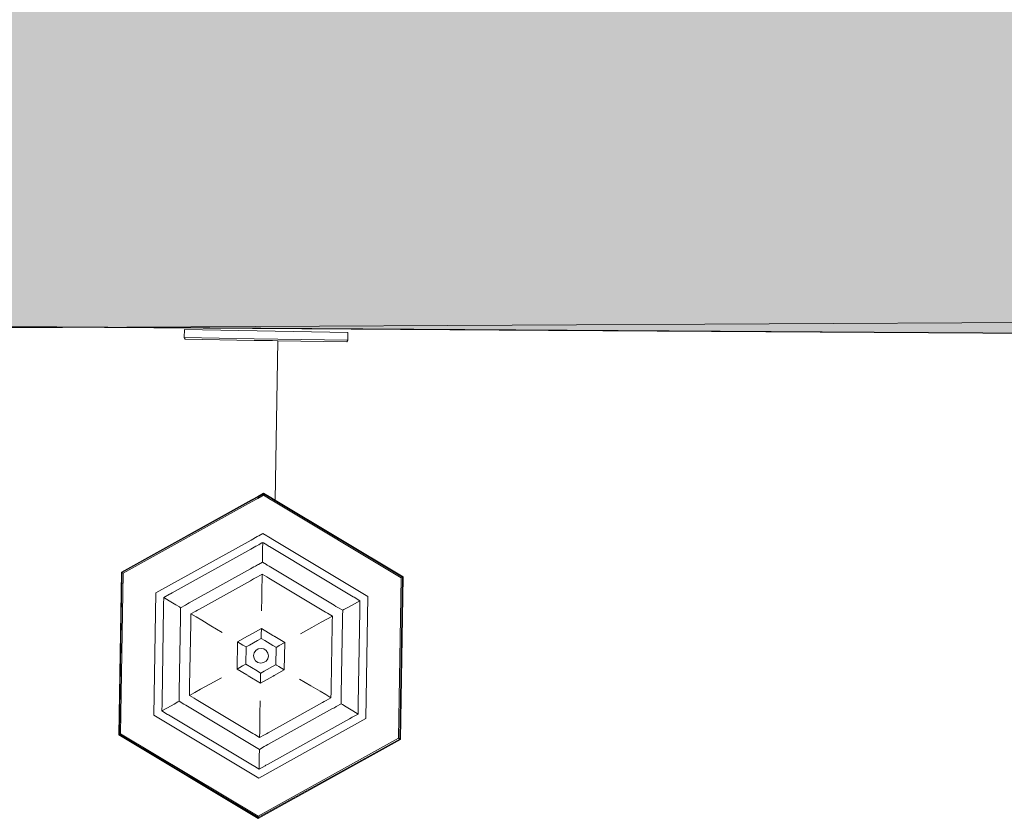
# Model space of a CAD drawing. Extents: x -6068 to 35118, y -17738 to 67348.
# Tile 114 of 243: x 1557 to 1681, y -1889 to -1789. Entities that reach past the tile are written whole.
import ezdxf

# ---------------------------------------------------------------- set-up
doc = ezdxf.new("R2010")
doc.units = 0
doc.header["$LTSCALE"] = 15
doc.linetypes.add('Continua', pattern=[0])
doc.linetypes.add('Cui_CONTINU', pattern=[0])
for name, color, linetype, lineweight, true_color in [('Bloc 3D - Dessin - NIVEAUX - Style par défaut', 7, 'Continua', 0, 0x000000), ('Enveloppe - NIVEAUX - Style par défaut', 7, 'Continua', 0, 0x000000), ('Extrusion Solide - NIVEAUX - Style par défaut', 7, 'Continua', 0, 0x000000)]:
    doc.layers.add(name, color=color, linetype=linetype, lineweight=lineweight, true_color=true_color)
doc.layers.add('EDL_RDJ murs & cloisons', color=5, linetype='CONTINUOUS')
doc.layers.add('PIS-fond de plan', color=7, linetype='Cui_CONTINU')

# ---------------------------------------------------------------- blocks, each defined once
blk = doc.blocks.new('EDL_RDJ plan_2025 10 17')
at = {"layer": 'EDL_RDJ murs & cloisons', "linetype": 'Continuous', "ltscale": 0.08}
h = blk.add_hatch(color=9, dxfattribs=at)
h.dxf.hatch_style = 1
h.paths.add_polyline_path([(1410.5, -1672.27), (1406.51, -1675.29), (1406.54, -1681.29), (1406.78, -1742.22), (1406.78, -1751.22), (1497.03, -1751.24), (1496.32, -1789.52), (1495.65, -1823.05), (1495.64, -1827.8), (1510.94, -1827.61), (1554.45, -1827.09), (1569.9, -1827.19), (1638.24, -1827.64), (1706.59, -1828.09), (1706.61, -1795.13), (1707.02, -1791.75), (1706.99, -1782.75), (1706.47, -1782.8), (1701.58, -1732.74), (1595.97, -1733.16), (1596.02, -1721.59), (1581.02, -1721.54), (1581.94, -1464.52), (1574.08, -1464.55), (1573.7, -1345.92), (1495.31, -1346.17), (1496.75, -1442.28), (1415.22, -1443.59), (1416.49, -1522.77), (1498.51, -1523.19), (1500.38, -1671.93)])
at = {"layer": 'Bloc 3D - Dessin - NIVEAUX - Style par défaut', "color": 32, "linetype": 'Continua', "lineweight": 0, "ltscale": 0.1, "true_color": 0xd1591a}
for p, q in [((1592.38, -1827.59), (1592.36, -1828.59)), ((1592.36, -1828.59), (1592.46, -1828.79)), ((1601.18, -1828.74), (1592.36, -1828.59)), ((1612.97, -1827.93), (1592.38, -1827.59)), ((1592.46, -1828.79), (1601.18, -1828.94)), ((1604.14, -1828.78), (1601.18, -1828.74)), ((1612.96, -1828.93), (1604.14, -1828.78)), ((1612.96, -1828.93), (1612.97, -1827.93)), ((1601.18, -1828.94), (1601.86, -1828.95)), ((1601.86, -1828.95), (1602.36, -1828.95)), ((1602.36, -1828.95), (1602.96, -1828.96)), ((1602.96, -1828.96), (1603.46, -1828.97)), ((1603.46, -1828.97), (1604.13, -1828.98)), ((1604.13, -1828.98), (1603.81, -1849.07)), ((1604.13, -1828.98), (1612.85, -1829.12)), ((1612.85, -1829.12), (1612.96, -1828.93)), ((1601.64, -1848.59), (1600.85, -1849.03)), ((1601.84, -1848.48), (1601.64, -1848.59)), ((1601.84, -1848.56), (1601.64, -1848.67)), ((1601.94, -1848.42), (1601.84, -1848.48)), ((1601.94, -1848.5), (1601.84, -1848.56)), ((1602.34, -1848.2), (1601.94, -1848.42)), ((1602.34, -1848.28), (1601.94, -1848.5)), ((1601.94, -1848.68), (1602.34, -1848.45)), ((1602.34, -1848.2), (1602.74, -1848.43)), ((1602.34, -1848.2), (1602.34, -1848.28)), ((1602.74, -1848.52), (1602.34, -1848.28)), ((1602.34, -1848.45), (1602.34, -1848.28)), ((1602.34, -1848.45), (1602.74, -1848.69)), ((1602.74, -1848.43), (1602.84, -1848.49)), ((1602.84, -1848.57), (1602.74, -1848.52)), ((1602.84, -1848.49), (1603.04, -1848.61)), ((1603.04, -1848.69), (1602.84, -1848.57)), ((1603.04, -1848.61), (1603.81, -1849.07)), ((1600.85, -1849.03), (1584.45, -1858.15)), ((1584.52, -1858.19), (1600.85, -1849.11)), ((1600.85, -1849.11), (1584.52, -1858.19)), ((1584.67, -1858.28), (1600.85, -1849.28)), ((1600.85, -1849.28), (1584.67, -1858.28)), ((1601.64, -1848.67), (1600.85, -1849.11)), ((1600.85, -1849.28), (1601.63, -1848.84)), ((1601.63, -1848.84), (1601.84, -1848.73)), ((1601.84, -1848.73), (1601.94, -1848.68)), ((1602.74, -1848.69), (1602.84, -1848.75)), ((1602.84, -1848.75), (1603.03, -1848.87)), ((1603.03, -1848.87), (1603.8, -1849.33)), ((1603.81, -1849.16), (1603.04, -1848.69)), ((1603.8, -1849.33), (1619.68, -1858.84)), ((1619.68, -1858.84), (1603.8, -1849.33)), ((1603.81, -1849.07), (1619.91, -1858.72)), ((1619.84, -1858.76), (1603.81, -1849.16)), ((1603.81, -1849.16), (1619.84, -1858.76)), ((1601.64, -1853.61), (1601.56, -1853.65)), ((1601.76, -1853.54), (1601.64, -1853.61)), ((1602.26, -1853.26), (1601.76, -1853.54)), ((1602.76, -1853.56), (1602.26, -1853.26)), ((1602.88, -1853.63), (1602.76, -1853.56)), ((1600.77, -1854.09), (1588.8, -1860.75)), ((1601.56, -1853.65), (1600.77, -1854.09)), ((1601.5, -1854.81), (1601.39, -1854.87)), ((1601.74, -1854.68), (1601.54, -1854.79)), ((1601.94, -1854.57), (1601.74, -1854.68)), ((1602.15, -1854.45), (1601.94, -1854.57)), ((1602.24, -1854.4), (1602.15, -1854.45)), ((1602.23, -1855.2), (1602.24, -1854.4)), ((1602.24, -1854.4), (1602.34, -1854.45)), ((1602.34, -1854.45), (1602.24, -1854.4)), ((1602.54, -1854.58), (1602.34, -1854.45)), ((1602.74, -1854.69), (1602.54, -1854.58)), ((1602.94, -1854.81), (1602.74, -1854.69)), ((1602.96, -1853.68), (1602.88, -1853.63)), ((1602.97, -1854.84), (1602.94, -1854.81)), ((1603.73, -1854.14), (1602.96, -1853.68)), ((1603.09, -1854.9), (1602.97, -1854.84)), ((1615.48, -1861.18), (1603.73, -1854.14)), ((1600.75, -1855.23), (1590.85, -1860.73)), ((1601.17, -1855), (1600.75, -1855.23)), ((1601.39, -1854.87), (1601.17, -1855)), ((1602.22, -1856.17), (1602.23, -1855.2)), ((1603.3, -1855.03), (1603.09, -1854.9)), ((1603.71, -1855.28), (1603.3, -1855.03)), ((1613.43, -1861.1), (1603.71, -1855.28)), ((1603.71, -1855.28), (1613.43, -1861.1)), ((1601.59, -1857.22), (1601.35, -1857.36)), ((1601.7, -1857.16), (1601.59, -1857.22)), ((1602.2, -1856.88), (1601.7, -1857.16)), ((1602.2, -1856.89), (1602.21, -1856.71)), ((1602.7, -1857.18), (1602.2, -1856.88)), ((1602.22, -1856.17), (1602.21, -1856.71)), ((1602.21, -1856.71), (1602.22, -1856.17)), ((1602.8, -1857.24), (1602.7, -1857.18)), ((1603.05, -1857.39), (1602.8, -1857.24)), ((1584.12, -1878.61), (1584.45, -1858.15)), ((1584.52, -1858.19), (1584.19, -1878.58)), ((1584.34, -1878.49), (1584.67, -1858.28)), ((1584.45, -1858.15), (1584.52, -1858.19)), ((1584.67, -1858.28), (1584.52, -1858.19)), ((1600.71, -1857.71), (1592.98, -1862.01)), ((1601.13, -1857.48), (1600.71, -1857.71)), ((1601.35, -1857.36), (1601.13, -1857.48)), ((1601.57, -1858.72), (1601.88, -1858.55)), ((1601.88, -1858.55), (1602.18, -1858.38)), ((1602.17, -1859.15), (1602.18, -1858.38)), ((1602.18, -1858.38), (1602.48, -1858.56)), ((1602.48, -1858.56), (1602.78, -1858.74)), ((1603.26, -1857.52), (1603.05, -1857.39)), ((1603.67, -1857.76), (1603.26, -1857.52)), ((1611.26, -1862.31), (1603.67, -1857.76)), ((1594.27, -1862.78), (1600.69, -1859.21)), ((1600.69, -1859.21), (1594.27, -1862.78)), ((1600.69, -1859.21), (1601.1, -1858.98)), ((1601.1, -1858.98), (1601.32, -1858.86)), ((1601.32, -1858.86), (1601.57, -1858.72)), ((1602.15, -1859.98), (1602.17, -1859.15)), ((1602.78, -1858.74), (1603.02, -1858.88)), ((1603.02, -1858.88), (1603.24, -1859.01)), ((1603.24, -1859.01), (1603.64, -1859.26)), ((1603.64, -1859.26), (1609.95, -1863.03)), ((1609.95, -1863.03), (1603.64, -1859.26)), ((1619.36, -1879.06), (1619.68, -1858.84)), ((1619.51, -1879.15), (1619.84, -1858.76)), ((1619.58, -1879.19), (1619.91, -1858.72)), ((1619.68, -1858.84), (1619.84, -1858.76)), ((1619.84, -1858.76), (1619.91, -1858.72)), ((1619.91, -1858.72), (1619.84, -1858.76)), ((1588.8, -1860.75), (1588.55, -1876.15)), ((1590.52, -1860.92), (1589.77, -1861.33)), ((1590.63, -1860.86), (1590.52, -1860.92)), ((1590.85, -1860.73), (1590.63, -1860.86)), ((1602.13, -1861.32), (1602.15, -1859.98)), ((1589.76, -1862.18), (1589.77, -1861.33)), ((1589.76, -1862.31), (1589.76, -1862.18)), ((1589.77, -1861.33), (1590.46, -1861.75)), ((1590.46, -1861.75), (1589.77, -1861.33)), ((1591.29, -1862.24), (1590.46, -1861.75)), ((1591.29, -1862.24), (1591.75, -1862.52)), ((1591.75, -1862.52), (1591.29, -1862.24)), ((1592.51, -1862.27), (1591.9, -1862.61)), ((1592.76, -1862.13), (1592.51, -1862.27)), ((1592.98, -1862.01), (1592.76, -1862.13)), ((1602.11, -1862.99), (1602.13, -1861.32)), ((1611.47, -1862.44), (1611.26, -1862.31)), ((1612.94, -1862.59), (1613.78, -1862.12)), ((1613.64, -1861.23), (1613.43, -1861.1)), ((1613.76, -1861.29), (1613.64, -1861.23)), ((1614.49, -1861.73), (1613.76, -1861.29)), ((1613.78, -1862.12), (1614.49, -1861.73)), ((1614.47, -1862.58), (1614.49, -1861.73)), ((1615.23, -1876.58), (1615.48, -1861.18)), ((1589.56, -1874.37), (1589.75, -1862.57)), ((1589.75, -1862.57), (1589.76, -1862.31)), ((1591.91, -1862.61), (1591.75, -1862.52)), ((1591.9, -1862.61), (1591.89, -1863.31)), ((1591.89, -1863.31), (1591.89, -1863.59)), ((1593.18, -1864.08), (1593.19, -1863.38)), ((1593.19, -1863.38), (1593.8, -1863.04)), ((1593.85, -1863.78), (1593.19, -1863.38)), ((1593.8, -1863.04), (1594.05, -1862.9)), ((1594.05, -1862.9), (1594.27, -1862.78)), ((1609.95, -1863.03), (1610.16, -1863.16)), ((1610.16, -1863.16), (1610.41, -1863.31)), ((1610.41, -1863.31), (1611.01, -1863.67)), ((1611.72, -1862.58), (1611.47, -1862.44)), ((1612.31, -1862.94), (1611.72, -1862.58)), ((1612.3, -1863.64), (1612.31, -1862.94)), ((1612.31, -1862.94), (1612.47, -1862.85)), ((1612.47, -1862.85), (1612.31, -1862.94)), ((1612.47, -1862.85), (1612.94, -1862.59)), ((1614.28, -1874.77), (1614.47, -1862.96)), ((1614.47, -1862.71), (1614.47, -1862.58)), ((1614.47, -1862.96), (1614.47, -1862.71)), ((1591.88, -1863.84), (1591.73, -1873.16)), ((1591.89, -1863.59), (1591.88, -1863.84)), ((1593.04, -1872.43), (1593.17, -1864.61)), ((1593.17, -1864.36), (1593.18, -1864.08)), ((1593.17, -1864.61), (1593.17, -1864.36)), ((1594.56, -1864.2), (1593.85, -1863.78)), ((1595.71, -1864.89), (1594.56, -1864.2)), ((1608.44, -1865.1), (1609.6, -1864.45)), ((1609.6, -1864.45), (1610.33, -1864.04)), ((1610.33, -1864.04), (1611.01, -1863.67)), ((1611.01, -1863.67), (1610.33, -1864.04)), ((1611.01, -1863.67), (1610.99, -1864.36)), ((1610.99, -1864.36), (1610.99, -1864.65)), ((1610.99, -1864.65), (1610.99, -1864.9)), ((1612.14, -1873.49), (1612.29, -1864.17)), ((1612.29, -1864.17), (1612.3, -1863.92)), ((1612.3, -1863.92), (1612.3, -1863.64)), ((1597.14, -1865.75), (1595.71, -1864.89)), ((1602.07, -1865.23), (1600.58, -1866.06)), ((1602.05, -1866.39), (1602.06, -1866.02)), ((1602.06, -1866.02), (1602.07, -1865.23)), ((1603.53, -1866.11), (1602.07, -1865.23)), ((1606.98, -1865.91), (1608.44, -1865.1)), ((1610.99, -1864.9), (1610.86, -1872.72)), ((1599.01, -1870.34), (1599.06, -1866.9)), ((1600.33, -1866.2), (1599.06, -1866.9)), ((1599.74, -1867.31), (1599.06, -1866.9)), ((1600.39, -1866.16), (1600.33, -1866.2)), ((1600.49, -1866.11), (1600.41, -1866.15)), ((1600.58, -1866.06), (1600.49, -1866.11)), ((1601.6, -1866.74), (1600.56, -1867.32)), ((1602.04, -1866.5), (1601.6, -1866.74)), ((1602.05, -1866.39), (1602.05, -1866.5)), ((1602.49, -1866.75), (1602.06, -1866.5)), ((1603.51, -1867.37), (1602.49, -1866.75)), ((1603.62, -1866.16), (1603.53, -1866.11)), ((1603.7, -1866.21), (1603.62, -1866.16)), ((1603.72, -1866.22), (1603.7, -1866.21)), ((1603.78, -1866.25), (1603.72, -1866.22)), ((1605.02, -1867), (1603.78, -1866.25)), ((1604.33, -1867.38), (1605.02, -1867)), ((1605.02, -1867), (1604.96, -1870.43)), ((1599.74, -1867.31), (1600.06, -1867.5)), ((1600.06, -1867.5), (1599.74, -1867.31)), ((1600.16, -1867.55), (1600.06, -1867.5)), ((1600.15, -1867.55), (1600.11, -1869.72)), ((1600.56, -1867.32), (1600.16, -1867.54)), ((1601.16, -1868.3), (1601.08, -1868.65)), ((1601.08, -1868.65), (1601.16, -1868.3)), ((1601.37, -1868), (1601.16, -1868.3)), ((1601.37, -1868), (1601.67, -1867.8)), ((1602.03, -1867.73), (1601.67, -1867.8)), ((1602.38, -1867.81), (1602.03, -1867.73)), ((1602.68, -1868.02), (1602.38, -1867.81)), ((1602.88, -1868.32), (1602.68, -1868.02)), ((1602.95, -1868.68), (1602.88, -1868.32)), ((1603.9, -1867.6), (1603.51, -1867.37)), ((1603.88, -1869.78), (1603.92, -1867.61)), ((1603.9, -1867.61), (1604, -1867.56)), ((1604, -1867.56), (1604.33, -1867.38)), ((1604.33, -1867.38), (1604, -1867.56)), ((1600.02, -1869.77), (1600.12, -1869.72)), ((1600.11, -1869.72), (1600.12, -1869.73)), ((1600.12, -1869.73), (1601.54, -1870.58)), ((1601.08, -1868.65), (1601.15, -1869.01)), ((1601.34, -1869.31), (1601.15, -1869.01)), ((1601.64, -1869.52), (1601.34, -1869.31)), ((1602, -1869.6), (1601.64, -1869.52)), ((1602, -1869.6), (1602.36, -1869.53)), ((1602.36, -1869.53), (1602.66, -1869.34)), ((1602.66, -1869.34), (1602.87, -1869.04)), ((1602.87, -1869.04), (1602.95, -1868.68)), ((1599.01, -1870.34), (1599.7, -1869.95)), ((1600.25, -1871.08), (1599.01, -1870.34)), ((1600.02, -1869.77), (1599.7, -1869.95)), ((1599.7, -1869.95), (1600.02, -1869.77)), ((1601.54, -1870.58), (1601.97, -1870.84)), ((1601.97, -1870.84), (1601.98, -1870.84)), ((1601.98, -1870.94), (1601.97, -1871.31)), ((1601.98, -1870.83), (1601.98, -1870.94)), ((1601.99, -1870.84), (1602.42, -1870.59)), ((1602.42, -1870.59), (1603.87, -1869.79)), ((1603.7, -1871.14), (1604.96, -1870.43)), ((1603.87, -1869.78), (1603.97, -1869.84)), ((1603.97, -1869.84), (1604.28, -1870.03)), ((1604.28, -1870.03), (1603.97, -1869.84)), ((1604.28, -1870.03), (1604.96, -1870.43)), ((1597.05, -1871.43), (1595.59, -1872.24)), ((1600.31, -1871.12), (1600.25, -1871.08)), ((1600.41, -1871.18), (1600.33, -1871.13)), ((1601.96, -1872.1), (1600.41, -1871.18)), ((1601.96, -1872.1), (1603.54, -1871.23)), ((1601.97, -1871.31), (1601.96, -1872.1)), ((1601.96, -1872.1), (1601.97, -1871.31)), ((1603.54, -1871.23), (1603.62, -1871.18)), ((1603.64, -1871.17), (1603.7, -1871.14)), ((1606.89, -1871.59), (1608.32, -1872.44)), ((1591.73, -1873.16), (1591.73, -1873.41)), ((1591.73, -1873.41), (1591.73, -1873.7)), ((1593.02, -1873.67), (1593.03, -1872.97)), ((1593.7, -1873.29), (1593.02, -1873.67)), ((1593.03, -1872.97), (1593.04, -1872.68)), ((1593.04, -1872.68), (1593.04, -1872.43)), ((1594.42, -1872.89), (1593.7, -1873.29)), ((1595.59, -1872.24), (1594.42, -1872.89)), ((1608.32, -1872.44), (1609.46, -1873.13)), ((1609.46, -1873.13), (1610.17, -1873.56)), ((1610.85, -1873.26), (1610.84, -1873.95)), ((1610.86, -1872.97), (1610.85, -1873.26)), ((1610.86, -1872.72), (1610.86, -1872.97)), ((1589.56, -1874.62), (1589.56, -1874.37)), ((1589.56, -1874.75), (1589.56, -1874.62)), ((1591.56, -1874.48), (1591.09, -1874.74)), ((1591.72, -1874.39), (1591.56, -1874.48)), ((1591.73, -1873.7), (1591.71, -1874.39)), ((1591.71, -1874.39), (1592.31, -1874.75)), ((1593.62, -1874.02), (1593.02, -1873.67)), ((1593.86, -1874.17), (1593.62, -1874.02)), ((1594.08, -1874.3), (1593.86, -1874.17)), ((1600.79, -1878.32), (1594.08, -1874.3)), ((1601.92, -1874.35), (1601.89, -1876.01)), ((1609.76, -1874.55), (1602.92, -1878.35)), ((1609.98, -1874.43), (1609.76, -1874.55)), ((1610.23, -1874.29), (1609.98, -1874.43)), ((1610.17, -1873.56), (1610.84, -1873.95)), ((1610.84, -1873.95), (1610.17, -1873.56)), ((1610.84, -1873.95), (1610.23, -1874.29)), ((1612.12, -1874.72), (1612.13, -1874.03)), ((1612.13, -1874.03), (1612.14, -1873.74)), ((1612.14, -1873.74), (1612.14, -1873.49)), ((1589.54, -1875.6), (1589.56, -1874.75)), ((1589.54, -1875.6), (1590.24, -1875.21)), ((1590.24, -1875.21), (1589.54, -1875.6)), ((1590.27, -1876.04), (1589.54, -1875.6)), ((1591.09, -1874.74), (1590.24, -1875.21)), ((1592.31, -1874.75), (1592.56, -1874.9)), ((1592.56, -1874.9), (1592.77, -1875.03)), ((1592.77, -1875.03), (1600.77, -1879.82)), ((1602.9, -1879.85), (1611.05, -1875.32)), ((1611.05, -1875.32), (1611.27, -1875.2)), ((1611.27, -1875.2), (1611.51, -1875.06)), ((1611.51, -1875.06), (1612.12, -1874.72)), ((1612.12, -1874.72), (1612.27, -1874.81)), ((1612.27, -1874.81), (1612.12, -1874.72)), ((1612.27, -1874.81), (1612.74, -1875.09)), ((1612.74, -1875.09), (1613.57, -1875.59)), ((1613.57, -1875.59), (1614.26, -1876)), ((1614.26, -1876), (1614.27, -1875.15)), ((1614.27, -1875.02), (1614.28, -1874.77)), ((1614.27, -1875.15), (1614.27, -1875.02)), ((1588.55, -1876.15), (1601.76, -1884.07)), ((1590.38, -1876.11), (1590.27, -1876.04)), ((1590.6, -1876.23), (1590.38, -1876.11)), ((1600.73, -1882.3), (1590.6, -1876.23)), ((1590.6, -1876.23), (1600.73, -1882.3)), ((1601.76, -1884.07), (1615.23, -1876.58)), ((1601.89, -1876.01), (1601.87, -1877.35)), ((1602.86, -1882.34), (1613.18, -1876.6)), ((1613.18, -1876.6), (1613.4, -1876.48)), ((1613.4, -1876.48), (1613.51, -1876.41)), ((1613.51, -1876.41), (1614.26, -1876)), ((1601.01, -1878.45), (1600.79, -1878.32)), ((1601.86, -1878.18), (1601.85, -1878.95)), ((1601.87, -1877.35), (1601.86, -1878.18)), ((1602.92, -1878.35), (1602.71, -1878.48)), ((1584.12, -1878.61), (1584.19, -1878.58)), ((1601.68, -1889.14), (1584.12, -1878.61)), ((1584.34, -1878.49), (1584.19, -1878.58)), ((1584.19, -1878.58), (1601.68, -1889.05)), ((1584.34, -1878.49), (1601.69, -1888.88)), ((1601.69, -1888.88), (1584.34, -1878.49)), ((1601.25, -1878.59), (1601.01, -1878.45)), ((1601.85, -1878.95), (1601.25, -1878.59)), ((1601.68, -1889.05), (1619.51, -1879.15)), ((1619.51, -1879.15), (1601.68, -1889.05)), ((1619.58, -1879.19), (1601.68, -1889.14)), ((1619.36, -1879.06), (1601.69, -1888.88)), ((1602.46, -1878.61), (1601.85, -1878.95)), ((1601.85, -1878.95), (1602.46, -1878.61)), ((1602.71, -1878.48), (1602.46, -1878.61)), ((1619.36, -1879.06), (1619.51, -1879.15)), ((1619.51, -1879.15), (1619.58, -1879.19)), ((1600.77, -1879.82), (1600.98, -1879.95)), ((1600.98, -1879.95), (1601.22, -1880.09)), ((1601.22, -1880.09), (1601.82, -1880.45)), ((1601.82, -1880.62), (1601.81, -1881.17)), ((1601.81, -1881.17), (1601.82, -1880.62)), ((1601.82, -1880.45), (1602.43, -1880.11)), ((1601.82, -1880.45), (1601.82, -1880.62)), ((1602.43, -1880.11), (1602.68, -1879.97)), ((1602.68, -1879.97), (1602.9, -1879.85)), ((1601.8, -1882.13), (1601.78, -1882.93)), ((1601.81, -1881.17), (1601.8, -1882.13)), ((1601.8, -1882.13), (1601.81, -1881.17)), ((1600.94, -1882.43), (1600.73, -1882.3)), ((1601.05, -1882.5), (1600.94, -1882.43)), ((1601.78, -1882.93), (1601.05, -1882.5)), ((1601.78, -1882.93), (1602.53, -1882.52)), ((1602.53, -1882.52), (1602.64, -1882.46)), ((1602.64, -1882.46), (1602.86, -1882.34)), ((1601.68, -1889.05), (1601.69, -1888.88)), ((1601.68, -1889.14), (1601.68, -1889.05))]:
    blk.add_line(p, q, dxfattribs=at)
at = {"layer": 'EDL_RDJ murs & cloisons', "linetype": 'Continuous', "ltscale": 0.08}
blk.add_lwpolyline([(1569.9, -1827.19), (1638.24, -1827.64), (1706.59, -1828.09), (1706.61, -1795.13), (1707.02, -1791.75), (1706.99, -1782.75), (1706.47, -1782.8), (1701.58, -1732.74), (1595.97, -1733.16), (1596.02, -1721.59), (1581.02, -1721.54), (1581.94, -1464.52), (1574.08, -1464.55), (1573.7, -1345.92), (1495.31, -1346.17)], dxfattribs=at)
at = {"layer": 'Enveloppe - NIVEAUX - Style par défaut', "color": 18, "linetype": 'Continua', "lineweight": 20, "ltscale": 0.1, "true_color": 0x000000}
blk.add_line((1569.9, -1827.19), (1706.59, -1828.09), dxfattribs=at)
at = {"layer": 'Extrusion Solide - NIVEAUX - Style par défaut', "color": 253, "linetype": 'Continua', "lineweight": 13, "ltscale": 0.1, "true_color": 0xa5a5c0}
blk.add_line((1495.64, -1827.77), (1806.68, -1826.09), dxfattribs=at)

msp = doc.modelspace()

# ---------------------------------------------------------------- block references
at = {"layer": 'PIS-fond de plan'}
msp.add_blockref('EDL_RDJ plan_2025 10 17', (-14.33, 0), dxfattribs=at)

doc.saveas('drawing.dxf')
